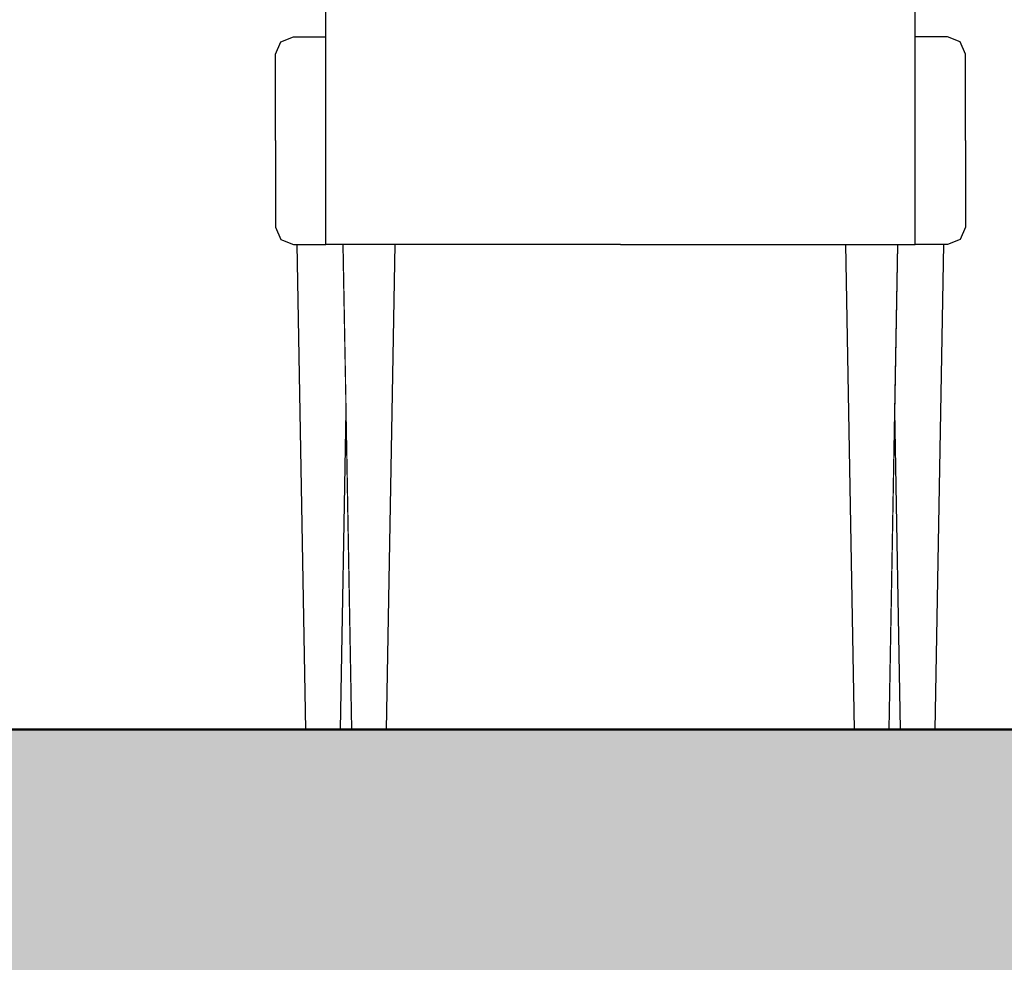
# Model space of a CAD drawing. Header units: millimetres. Extents: x -25478 to 4005, y -8416 to 11348.
# Tile 188 of 256: x -7816 to -7248, y 3346 to 3890. Entities that reach past the tile are written whole.
import ezdxf

# ---------------------------------------------------------------- set-up
doc = ezdxf.new("R2010")
doc.units = ezdxf.units.MM
doc.header["$MEASUREMENT"] = 0
doc.linetypes.add('Wipeout_Contour', pattern=[1000, 0, -1000])
for name, color, linetype in [('POHLED ZÁPADNÍ_1_Konstrukce - nosné', 7, 'Continuous'), ('POHLED ZÁPADNÍ_1_Nové_Konstrukce - krov', 7, 'Continuous'), ('POHLED ZÁPADNÍ_1_Nové_Výplně - Povrchové', 7, 'Continuous'), ('POHLED ZÁPADNÍ_1_Výplně - Povrchové', 7, 'Continuous'), ('POHLED ZÁPADNÍ_1_Výplně – Řezové', 7, 'Continuous')]:
    doc.layers.add(name, color=color, linetype=linetype)

msp = doc.modelspace()

# ---------------------------------------------------------------- wipeouts: each hides what was drawn before it
at = {"color": 254, "linetype": 'Wipeout_Contour', "lineweight": 0, "ltscale": 1235219.686544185}
msp.add_wipeout([(-10530.71, 6480), (-10530.71, 6166.67), (-10528.36, 6166.67), (-10528.36, 4355), (-10500.71, 4355), (-10500.71, 4330), (-10528.36, 4330), (-10528.36, 3480), (-9026.12, 3480), (-9031.12, 3760), (-9033.35, 3760), (-9040.66, 3762.93), (-9043.69, 3770), (-9043.69, 3870), (-9040.66, 3877.07), (-9033.35, 3880), (-9014.54, 3880), (-9014.54, 4280), (-8674.54, 4280), (-8674.54, 3880), (-8655.74, 3880), (-8648.43, 3877.07), (-8645.4, 3870), (-8645.4, 3770), (-8648.43, 3762.93), (-8655.74, 3760), (-8657.97, 3760), (-8662.97, 3480), (-8323.45, 3480), (-8328.45, 3760), (-8330.68, 3760), (-8338, 3762.93), (-8341.02, 3770), (-8341.02, 3870), (-8338, 3877.07), (-8330.68, 3880), (-8311.88, 3880), (-8311.88, 4280), (-7971.88, 4280), (-7971.88, 3880), (-7953.07, 3880), (-7945.76, 3877.07), (-7942.73, 3870), (-7942.73, 3770), (-7945.76, 3762.93), (-7953.07, 3760), (-7955.31, 3760), (-7960.31, 3480), (-7651.16, 3480), (-7656.16, 3760), (-7658.39, 3760), (-7665.7, 3762.93), (-7668.73, 3770), (-7668.73, 3870), (-7665.7, 3877.07), (-7658.39, 3880), (-7639.58, 3880), (-7639.58, 4280), (-7299.58, 4280), (-7299.58, 3880), (-7280.78, 3880), (-7273.47, 3877.07), (-7270.44, 3870), (-7270.44, 3770), (-7273.47, 3762.93), (-7280.78, 3760), (-7283.01, 3760), (-7288.01, 3480), (-6964.1, 3480), (-6969.1, 3760), (-6971.34, 3760), (-6978.65, 3762.93), (-6981.68, 3770), (-6981.68, 3870), (-6978.65, 3877.07), (-6971.34, 3880), (-6952.53, 3880), (-6952.53, 4280), (-6612.53, 4280), (-6612.53, 3880), (-6593.73, 3880), (-6586.42, 3877.07), (-6583.39, 3870), (-6583.39, 3770), (-6586.42, 3762.93), (-6593.73, 3760), (-6595.96, 3760), (-6600.96, 3480), (-4696.21, 3480), (-4701.21, 3760), (-4703.45, 3760), (-4710.76, 3762.93), (-4713.79, 3770), (-4713.79, 3870), (-4710.76, 3877.07), (-4703.45, 3880), (-4684.64, 3880), (-4684.64, 4280), (-4344.64, 4280), (-4344.64, 3880), (-4325.84, 3880), (-4318.53, 3877.07), (-4315.5, 3870), (-4315.5, 3770), (-4318.53, 3762.93), (-4325.84, 3760), (-4328.07, 3760), (-4333.07, 3480), (-3993.55, 3480), (-3998.55, 3760), (-4000.78, 3760), (-4008.09, 3762.93), (-4011.12, 3770), (-4011.12, 3870), (-4008.09, 3877.07), (-4000.78, 3880), (-3981.98, 3880), (-3981.98, 4280), (-3641.98, 4280), (-3641.98, 3880), (-3623.17, 3880), (-3615.86, 3877.07), (-3612.83, 3870), (-3612.83, 3770), (-3615.86, 3762.93), (-3623.17, 3760), (-3625.4, 3760), (-3630.4, 3480), (-3349.22, 3480), (-3354.22, 3760), (-3356.45, 3760), (-3363.76, 3762.93), (-3366.79, 3770), (-3366.79, 3870), (-3363.76, 3877.07), (-3356.45, 3880), (-3337.64, 3880), (-3337.64, 4280), (-2997.64, 4280), (-2997.64, 3880), (-2978.84, 3880), (-2971.53, 3877.07), (-2968.5, 3870), (-2968.5, 3770), (-2971.53, 3762.93), (-2978.84, 3760), (-2981.07, 3760), (-2986.07, 3480), (-2662.17, 3480), (-2667.17, 3760), (-2669.4, 3760), (-2676.71, 3762.93), (-2679.74, 3770), (-2679.74, 3870), (-2676.71, 3877.07), (-2669.4, 3880), (-2650.59, 3880), (-2650.59, 4280), (-2310.59, 4280), (-2310.59, 3880), (-2291.79, 3880), (-2284.48, 3877.07), (-2281.45, 3870), (-2281.45, 3770), (-2284.48, 3762.93), (-2291.79, 3760), (-2294.02, 3760), (-2299.02, 3480), (-771.45, 3480), (-771.45, 4330), (-801.45, 4330), (-801.45, 4355), (-771.45, 4355), (-771.45, 6480)], dxfattribs=at).dxf.layer = 'POHLED ZÁPADNÍ_1_Výplně - Povrchové'

# ---------------------------------------------------------------- next in the draw order: wipeouts: each hides what was drawn before it
at = {"color": 254, "linetype": 'Wipeout_Contour', "lineweight": 0, "ltscale": 34212.115996}
msp.add_wipeout([(-7640.44, 3870), (-7640.44, 3820), (-7639.58, 3820), (-7639.58, 3870)], dxfattribs=at).dxf.layer = 'POHLED ZÁPADNÍ_1_Nové_Výplně - Povrchové'
at = {"color": 254, "linetype": 'Wipeout_Contour', "lineweight": 0, "ltscale": 32999.93221}
msp.add_wipeout([(-7298.73, 3870), (-7299.58, 3870), (-7299.58, 3820), (-7298.73, 3820)], dxfattribs=at).dxf.layer = 'POHLED ZÁPADNÍ_1_Nové_Výplně - Povrchové'
at = {"color": 254, "linetype": 'Wipeout_Contour', "lineweight": 0, "ltscale": 33206.842883}
msp.add_wipeout([(-7604.58, 3480), (-7334.58, 3480), (-7339.58, 3760), (-7599.58, 3760)], dxfattribs=at).dxf.layer = 'POHLED ZÁPADNÍ_1_Výplně - Povrchové'
at = {"color": 254, "linetype": 'Wipeout_Contour', "lineweight": 0, "ltscale": 25230.414323}
msp.add_wipeout([(-7631.16, 3480), (-7624.58, 3480), (-7627.87, 3664)], dxfattribs=at).dxf.layer = 'POHLED ZÁPADNÍ_1_Výplně - Povrchové'
at = {"color": 254, "linetype": 'Wipeout_Contour', "lineweight": 0, "ltscale": 24372.302577}
msp.add_wipeout([(-7311.3, 3664), (-7314.58, 3480), (-7308.01, 3480)], dxfattribs=at).dxf.layer = 'POHLED ZÁPADNÍ_1_Výplně - Povrchové'

# ---------------------------------------------------------------- next in the draw order: wipeouts: each hides what was drawn before it
at = {"color": 254, "linetype": 'Wipeout_Contour', "lineweight": 0, "ltscale": 34264.206221}
msp.add_wipeout([(-7668.73, 3870), (-7668.73, 3820), (-7640.44, 3820), (-7640.44, 3870)], dxfattribs=at).dxf.layer = 'POHLED ZÁPADNÍ_1_Nové_Výplně - Povrchové'
at = {"color": 254, "linetype": 'Wipeout_Contour', "lineweight": 0, "ltscale": 32948.381546}
msp.add_wipeout([(-7298.73, 3870), (-7298.73, 3820), (-7270.44, 3820), (-7270.44, 3870)], dxfattribs=at).dxf.layer = 'POHLED ZÁPADNÍ_1_Nové_Výplně - Povrchové'
at = {"color": 254, "linetype": 'Wipeout_Contour', "lineweight": 0, "ltscale": 42290.729574}
msp.add_wipeout([(-7629.58, 3760), (-7656.16, 3760), (-7651.16, 3480), (-7631.16, 3480), (-7627.87, 3664)], dxfattribs=at).dxf.layer = 'POHLED ZÁPADNÍ_1_Nové_Výplně - Povrchové'
at = {"color": 254, "linetype": 'Wipeout_Contour', "lineweight": 0, "ltscale": 40764.463797}
msp.add_wipeout([(-7309.58, 3760), (-7311.3, 3664), (-7308.01, 3480), (-7288.01, 3480), (-7283.01, 3760)], dxfattribs=at).dxf.layer = 'POHLED ZÁPADNÍ_1_Nové_Výplně - Povrchové'

# ---------------------------------------------------------------- next in the draw order: wipeouts: each hides what was drawn before it
at = {"color": 254, "linetype": 'Wipeout_Contour', "lineweight": 0, "ltscale": 25693.608091}
msp.add_wipeout([(-7640.44, 3870), (-7639.58, 3870), (-7639.58, 3872.14)], dxfattribs=at).dxf.layer = 'POHLED ZÁPADNÍ_1_Nové_Výplně - Povrchové'
at = {"color": 254, "linetype": 'Wipeout_Contour', "lineweight": 0, "ltscale": 24785.606145}
msp.add_wipeout([(-7299.58, 3872.14), (-7299.58, 3870), (-7298.73, 3870)], dxfattribs=at).dxf.layer = 'POHLED ZÁPADNÍ_1_Nové_Výplně - Povrchové'
at = {"color": 254, "linetype": 'Wipeout_Contour', "lineweight": 0, "ltscale": 34122.674595}
msp.add_wipeout([(-7640.44, 3820), (-7640.44, 3770), (-7639.58, 3770), (-7639.58, 3820)], dxfattribs=at).dxf.layer = 'POHLED ZÁPADNÍ_1_Nové_Výplně - Povrchové'
at = {"color": 254, "linetype": 'Wipeout_Contour', "lineweight": 0, "ltscale": 32907.196307}
msp.add_wipeout([(-7299.58, 3770), (-7298.73, 3770), (-7298.73, 3820), (-7299.58, 3820)], dxfattribs=at).dxf.layer = 'POHLED ZÁPADNÍ_1_Nové_Výplně - Povrchové'
at = {"color": 254, "linetype": 'Wipeout_Contour', "lineweight": 0, "ltscale": 33728.886333}
msp.add_wipeout([(-7604.58, 3480), (-7599.58, 3760), (-7629.58, 3760), (-7624.58, 3480)], dxfattribs=at).dxf.layer = 'POHLED ZÁPADNÍ_1_Nové_Výplně - Povrchové'
at = {"color": 254, "linetype": 'Wipeout_Contour', "lineweight": 0, "ltscale": 32685.108731}
msp.add_wipeout([(-7334.58, 3480), (-7314.58, 3480), (-7309.58, 3760), (-7339.58, 3760)], dxfattribs=at).dxf.layer = 'POHLED ZÁPADNÍ_1_Nové_Výplně - Povrchové'

# ---------------------------------------------------------------- next in the draw order: hatches: boundary and pattern name
at = {"layer": 'POHLED ZÁPADNÍ_1_Výplně – Řezové', "linetype": 'Continuous', "lineweight": 13}
msp.add_hatch(color=254, dxfattribs=at).paths.add_polyline_path([(-10980.7, 3180), (-2555.99, 3180), (-2555.99, 3480), (-10980.7, 3480)])

# ---------------------------------------------------------------- next in the draw order: linework, layer by layer
at = {"layer": 'POHLED ZÁPADNÍ_1_Konstrukce - nosné', "color": 7, "linetype": 'Continuous', "lineweight": 50, "flags": 128}
msp.add_lwpolyline([(-771.45, 3480), (-2555.99, 3480), (-10530.71, 3480)], dxfattribs=at)
at = {"layer": 'POHLED ZÁPADNÍ_1_Nové_Konstrukce - krov', "color": 1, "linetype": 'Continuous', "lineweight": 25}
for p, q in [((-7631.16, 3480), (-7627.87, 3664)), ((-7308.01, 3480), (-7311.3, 3664))]:
    msp.add_line(p, q, dxfattribs=at)

# ---------------------------------------------------------------- next in the draw order: wipeouts: each hides what was drawn before it
at = {"color": 254, "linetype": 'Wipeout_Contour', "lineweight": 0, "ltscale": 42877.289675}
msp.add_wipeout([(-7668.73, 3870), (-7640.44, 3870), (-7639.58, 3872.14), (-7639.58, 3877.07), (-7665.7, 3877.07)], dxfattribs=at).dxf.layer = 'POHLED ZÁPADNÍ_1_Nové_Výplně - Povrchové'
at = {"color": 254, "linetype": 'Wipeout_Contour', "lineweight": 0, "ltscale": 41267.538853}
msp.add_wipeout([(-7299.58, 3872.14), (-7298.73, 3870), (-7270.44, 3870), (-7273.47, 3877.07), (-7299.58, 3877.07)], dxfattribs=at).dxf.layer = 'POHLED ZÁPADNÍ_1_Nové_Výplně - Povrchové'
at = {"color": 254, "linetype": 'Wipeout_Contour', "lineweight": 0, "ltscale": 34174.900942}
msp.add_wipeout([(-7668.73, 3820), (-7668.73, 3770), (-7640.44, 3770), (-7640.44, 3820)], dxfattribs=at).dxf.layer = 'POHLED ZÁPADNÍ_1_Nové_Výplně - Povrchové'
at = {"color": 254, "linetype": 'Wipeout_Contour', "lineweight": 0, "ltscale": 32855.499916}
msp.add_wipeout([(-7270.44, 3820), (-7298.73, 3820), (-7298.73, 3770), (-7270.44, 3770)], dxfattribs=at).dxf.layer = 'POHLED ZÁPADNÍ_1_Nové_Výplně - Povrchové'

# ---------------------------------------------------------------- next in the draw order: linework, layer by layer
at = {"layer": 'POHLED ZÁPADNÍ_1_Nové_Konstrukce - krov', "color": 1, "linetype": 'Continuous', "lineweight": 25}
for p, q in [((-7668.73, 3820), (-7668.73, 3870)), ((-7270.44, 3820), (-7270.44, 3870))]:
    msp.add_line(p, q, dxfattribs=at)

# ---------------------------------------------------------------- next in the draw order: wipeouts: each hides what was drawn before it
at = {"color": 254, "linetype": 'Wipeout_Contour', "lineweight": 0, "ltscale": 34311.309326}
msp.add_wipeout([(-7665.7, 3877.07), (-7639.58, 3877.07), (-7639.58, 3880), (-7658.39, 3880)], dxfattribs=at).dxf.layer = 'POHLED ZÁPADNÍ_1_Nové_Výplně - Povrchové'
at = {"color": 254, "linetype": 'Wipeout_Contour', "lineweight": 0, "ltscale": 33024.14641}
msp.add_wipeout([(-7299.58, 3880), (-7299.58, 3877.07), (-7273.47, 3877.07), (-7280.78, 3880)], dxfattribs=at).dxf.layer = 'POHLED ZÁPADNÍ_1_Nové_Výplně - Povrchové'
at = {"color": 254, "linetype": 'Wipeout_Contour', "lineweight": 0, "ltscale": 34076.964674}
msp.add_wipeout([(-7639.58, 3770), (-7640.44, 3770), (-7639.58, 3767.86), (-7639.58, 3768.69)], dxfattribs=at).dxf.layer = 'POHLED ZÁPADNÍ_1_Nové_Výplně - Povrchové'
at = {"color": 254, "linetype": 'Wipeout_Contour', "lineweight": 0, "ltscale": 32859.532387}
msp.add_wipeout([(-7298.73, 3770), (-7299.58, 3770), (-7299.58, 3768.69), (-7299.58, 3767.86)], dxfattribs=at).dxf.layer = 'POHLED ZÁPADNÍ_1_Nové_Výplně - Povrchové'

# ---------------------------------------------------------------- next in the draw order: linework, layer by layer
at = {"layer": 'POHLED ZÁPADNÍ_1_Nové_Konstrukce - krov', "color": 1, "linetype": 'Continuous', "lineweight": 25}
for p, q in [((-7668.73, 3870), (-7665.7, 3877.07)), ((-7665.7, 3877.07), (-7658.39, 3880)), ((-7273.47, 3877.07), (-7280.78, 3880)), ((-7270.44, 3870), (-7273.47, 3877.07))]:
    msp.add_line(p, q, dxfattribs=at)

# ---------------------------------------------------------------- next in the draw order: wipeouts: each hides what was drawn before it
at = {"color": 254, "linetype": 'Wipeout_Contour', "lineweight": 0, "ltscale": 42639.570964}
msp.add_wipeout([(-7668.73, 3770), (-7665.7, 3762.93), (-7639.58, 3762.93), (-7639.58, 3767.86), (-7640.44, 3770)], dxfattribs=at).dxf.layer = 'POHLED ZÁPADNÍ_1_Nové_Výplně - Povrchové'
at = {"color": 254, "linetype": 'Wipeout_Contour', "lineweight": 0, "ltscale": 41020.491809}
msp.add_wipeout([(-7299.58, 3767.86), (-7299.58, 3762.93), (-7273.47, 3762.93), (-7270.44, 3770), (-7298.73, 3770)], dxfattribs=at).dxf.layer = 'POHLED ZÁPADNÍ_1_Nové_Výplně - Povrchové'

# ---------------------------------------------------------------- next in the draw order: linework, layer by layer
at = {"layer": 'POHLED ZÁPADNÍ_1_Nové_Konstrukce - krov', "color": 1, "linetype": 'Continuous', "lineweight": 25}
for p, q in [((-7668.73, 3820), (-7668.73, 3770)), ((-7270.44, 3820), (-7270.44, 3770))]:
    msp.add_line(p, q, dxfattribs=at)

# ---------------------------------------------------------------- next in the draw order: wipeouts: each hides what was drawn before it
at = {"color": 254, "linetype": 'Wipeout_Contour', "lineweight": 0, "ltscale": 34102.127368}
msp.add_wipeout([(-7665.7, 3762.93), (-7658.39, 3760), (-7639.58, 3760), (-7639.58, 3762.93)], dxfattribs=at).dxf.layer = 'POHLED ZÁPADNÍ_1_Nové_Výplně - Povrchové'
at = {"color": 254, "linetype": 'Wipeout_Contour', "lineweight": 0, "ltscale": 32806.76036}
msp.add_wipeout([(-7299.58, 3762.93), (-7299.58, 3760), (-7280.78, 3760), (-7273.47, 3762.93)], dxfattribs=at).dxf.layer = 'POHLED ZÁPADNÍ_1_Nové_Výplně - Povrchové'

# ---------------------------------------------------------------- next in the draw order: linework, layer by layer
at = {"layer": 'POHLED ZÁPADNÍ_1_Nové_Konstrukce - krov', "color": 1, "linetype": 'Continuous', "lineweight": 25}
for p, q in [((-7668.73, 3770), (-7665.7, 3762.93)), ((-7270.44, 3770), (-7273.47, 3762.93)), ((-7665.7, 3762.93), (-7658.39, 3760)), ((-7273.47, 3762.93), (-7280.78, 3760)), ((-7658.39, 3760), (-7656.16, 3760)), ((-7651.16, 3480), (-7656.16, 3760)), ((-7288.01, 3480), (-7283.01, 3760)), ((-7280.78, 3760), (-7283.01, 3760))]:
    msp.add_line(p, q, dxfattribs=at)

# ---------------------------------------------------------------- next in the draw order: wipeouts: each hides what was drawn before it
at = {"color": 254, "linetype": 'Wipeout_Contour', "lineweight": 0, "ltscale": 33756.471914}
msp.add_wipeout([(-7469.58, 3760.76), (-7469.58, 3761.34), (-7639.58, 3761.34), (-7639.58, 3760.76)], dxfattribs=at).dxf.layer = 'POHLED ZÁPADNÍ_1_Nové_Výplně - Povrchové'

# ---------------------------------------------------------------- next in the draw order: wipeouts: each hides what was drawn before it
at = {"color": 254, "linetype": 'Wipeout_Contour', "lineweight": 0, "ltscale": 33757.635535}
msp.add_wipeout([(-7469.58, 3761.34), (-7469.58, 3762.07), (-7639.58, 3762.07), (-7639.58, 3761.34)], dxfattribs=at).dxf.layer = 'POHLED ZÁPADNÍ_1_Nové_Výplně - Povrchové'

# ---------------------------------------------------------------- next in the draw order: wipeouts: each hides what was drawn before it
at = {"color": 254, "linetype": 'Wipeout_Contour', "lineweight": 0, "ltscale": 33759.052486}
msp.add_wipeout([(-7469.58, 3762.07), (-7469.58, 3762.93), (-7639.58, 3762.93), (-7639.58, 3762.07)], dxfattribs=at).dxf.layer = 'POHLED ZÁPADNÍ_1_Nové_Výplně - Povrchové'

# ---------------------------------------------------------------- next in the draw order: linework, layer by layer
at = {"layer": 'POHLED ZÁPADNÍ_1_Nové_Konstrukce - krov', "color": 1, "linetype": 'Continuous', "lineweight": 25}
for p, q in [((-7656.16, 3760), (-7639.58, 3760)), ((-7639.58, 3760), (-7639.58, 3760.09)), ((-7629.58, 3760), (-7639.58, 3760)), ((-7599.58, 3760), (-7629.58, 3760)), ((-7624.58, 3480), (-7629.58, 3760)), ((-7604.58, 3480), (-7599.58, 3760))]:
    msp.add_line(p, q, dxfattribs=at)

# ---------------------------------------------------------------- next in the draw order: wipeouts: each hides what was drawn before it
at = {"color": 254, "linetype": 'Wipeout_Contour', "lineweight": 0, "ltscale": 33760.698643}
msp.add_wipeout([(-7469.58, 3762.93), (-7469.58, 3763.91), (-7639.58, 3763.91), (-7639.58, 3762.93)], dxfattribs=at).dxf.layer = 'POHLED ZÁPADNÍ_1_Nové_Výplně - Povrchové'
at = {"color": 254, "linetype": 'Wipeout_Contour', "lineweight": 0, "ltscale": 24935.540159}
msp.add_wipeout([(-7469.58, 3760), (-7299.58, 3760), (-7469.58, 3760.09)], dxfattribs=at).dxf.layer = 'POHLED ZÁPADNÍ_1_Nové_Výplně - Povrchové'

# ---------------------------------------------------------------- next in the draw order: linework, layer by layer
at = {"layer": 'POHLED ZÁPADNÍ_1_Nové_Konstrukce - krov', "color": 1, "linetype": 'Continuous', "lineweight": 25}
for p, q in [((-7639.58, 3760.34), (-7639.58, 3760.76)), ((-7639.58, 3760.09), (-7639.58, 3760.34))]:
    msp.add_line(p, q, dxfattribs=at)

# ---------------------------------------------------------------- next in the draw order: wipeouts: each hides what was drawn before it
at = {"color": 254, "linetype": 'Wipeout_Contour', "lineweight": 0, "ltscale": 33762.545965}
msp.add_wipeout([(-7469.58, 3763.91), (-7469.58, 3765), (-7639.58, 3765), (-7639.58, 3763.91)], dxfattribs=at).dxf.layer = 'POHLED ZÁPADNÍ_1_Nové_Výplně - Povrchové'
at = {"color": 254, "linetype": 'Wipeout_Contour', "lineweight": 0, "ltscale": 24935.73254}
msp.add_wipeout([(-7469.58, 3760.09), (-7299.58, 3760.09), (-7469.58, 3760.34)], dxfattribs=at).dxf.layer = 'POHLED ZÁPADNÍ_1_Nové_Výplně - Povrchové'

# ---------------------------------------------------------------- next in the draw order: linework, layer by layer
at = {"layer": 'POHLED ZÁPADNÍ_1_Nové_Konstrukce - krov', "color": 1, "linetype": 'Continuous', "lineweight": 25}
for p, q in [((-7639.58, 3761.34), (-7639.58, 3762.07)), ((-7639.58, 3760.76), (-7639.58, 3761.34))]:
    msp.add_line(p, q, dxfattribs=at)

# ---------------------------------------------------------------- next in the draw order: wipeouts: each hides what was drawn before it
at = {"color": 254, "linetype": 'Wipeout_Contour', "lineweight": 0, "ltscale": 33764.562966}
msp.add_wipeout([(-7469.58, 3765), (-7469.58, 3766.17), (-7639.58, 3766.17), (-7639.58, 3765)], dxfattribs=at).dxf.layer = 'POHLED ZÁPADNÍ_1_Nové_Výplně - Povrchové'
at = {"color": 254, "linetype": 'Wipeout_Contour', "lineweight": 0, "ltscale": 24936.153209}
msp.add_wipeout([(-7469.58, 3760.34), (-7299.58, 3760.34), (-7469.58, 3760.76)], dxfattribs=at).dxf.layer = 'POHLED ZÁPADNÍ_1_Nové_Výplně - Povrchové'

# ---------------------------------------------------------------- next in the draw order: linework, layer by layer
at = {"layer": 'POHLED ZÁPADNÍ_1_Nové_Konstrukce - krov', "color": 1, "linetype": 'Continuous', "lineweight": 25}
msp.add_line((-7639.58, 3762.07), (-7639.58, 3762.93), dxfattribs=at)

# ---------------------------------------------------------------- next in the draw order: wipeouts: each hides what was drawn before it
at = {"color": 254, "linetype": 'Wipeout_Contour', "lineweight": 0, "ltscale": 33766.715241}
msp.add_wipeout([(-7469.58, 3766.17), (-7469.58, 3767.41), (-7639.58, 3767.41), (-7639.58, 3766.17)], dxfattribs=at).dxf.layer = 'POHLED ZÁPADNÍ_1_Nové_Výplně - Povrchové'
at = {"color": 254, "linetype": 'Wipeout_Contour', "lineweight": 0, "ltscale": 33149.1435}
msp.add_wipeout([(-7469.58, 3760.76), (-7299.58, 3760.76), (-7299.58, 3761.34), (-7469.58, 3761.34)], dxfattribs=at).dxf.layer = 'POHLED ZÁPADNÍ_1_Nové_Výplně - Povrchové'

# ---------------------------------------------------------------- next in the draw order: linework, layer by layer
at = {"layer": 'POHLED ZÁPADNÍ_1_Nové_Konstrukce - krov', "color": 1, "linetype": 'Continuous', "lineweight": 25}
msp.add_line((-7639.58, 3762.93), (-7639.58, 3763.91), dxfattribs=at)

# ---------------------------------------------------------------- next in the draw order: wipeouts: each hides what was drawn before it
at = {"color": 254, "linetype": 'Wipeout_Contour', "lineweight": 0, "ltscale": 33768.966055}
msp.add_wipeout([(-7469.58, 3767.41), (-7469.58, 3768.69), (-7639.58, 3768.69), (-7639.58, 3767.41)], dxfattribs=at).dxf.layer = 'POHLED ZÁPADNÍ_1_Nové_Výplně - Povrchové'
at = {"color": 254, "linetype": 'Wipeout_Contour', "lineweight": 0, "ltscale": 33150.328442}
msp.add_wipeout([(-7469.58, 3761.34), (-7299.58, 3761.34), (-7299.58, 3762.07), (-7469.58, 3762.07)], dxfattribs=at).dxf.layer = 'POHLED ZÁPADNÍ_1_Nové_Výplně - Povrchové'

# ---------------------------------------------------------------- next in the draw order: linework, layer by layer
at = {"layer": 'POHLED ZÁPADNÍ_1_Nové_Konstrukce - krov', "color": 1, "linetype": 'Continuous', "lineweight": 25}
msp.add_line((-7639.58, 3763.91), (-7639.58, 3765), dxfattribs=at)

# ---------------------------------------------------------------- next in the draw order: wipeouts: each hides what was drawn before it
at = {"color": 254, "linetype": 'Wipeout_Contour', "lineweight": 0, "ltscale": 33771.276957}
msp.add_wipeout([(-7469.58, 3768.69), (-7469.58, 3770), (-7639.58, 3770), (-7639.58, 3768.69)], dxfattribs=at).dxf.layer = 'POHLED ZÁPADNÍ_1_Nové_Výplně - Povrchové'
at = {"color": 254, "linetype": 'Wipeout_Contour', "lineweight": 0, "ltscale": 33151.771353}
msp.add_wipeout([(-7469.58, 3762.07), (-7299.58, 3762.07), (-7299.58, 3762.93), (-7469.58, 3762.93)], dxfattribs=at).dxf.layer = 'POHLED ZÁPADNÍ_1_Nové_Výplně - Povrchové'

# ---------------------------------------------------------------- next in the draw order: linework, layer by layer
at = {"layer": 'POHLED ZÁPADNÍ_1_Nové_Konstrukce - krov', "color": 1, "linetype": 'Continuous', "lineweight": 25}
for p, q in [((-7639.58, 3765), (-7639.58, 3766.17)), ((-7469.58, 3760), (-7599.58, 3760)), ((-7469.58, 3760), (-7339.58, 3760)), ((-7339.58, 3760), (-7309.58, 3760)), ((-7334.58, 3480), (-7339.58, 3760)), ((-7314.58, 3480), (-7309.58, 3760)), ((-7309.58, 3760), (-7299.58, 3760)), ((-7299.58, 3760), (-7299.58, 3760.09)), ((-7283.01, 3760), (-7299.58, 3760))]:
    msp.add_line(p, q, dxfattribs=at)

# ---------------------------------------------------------------- next in the draw order: wipeouts: each hides what was drawn before it
at = {"color": 254, "linetype": 'Wipeout_Contour', "lineweight": 0, "ltscale": 33871.830376}
msp.add_wipeout([(-7469.58, 3770), (-7469.58, 3880), (-7639.58, 3880), (-7639.58, 3770)], dxfattribs=at).dxf.layer = 'POHLED ZÁPADNÍ_1_Nové_Výplně - Povrchové'
at = {"color": 254, "linetype": 'Wipeout_Contour', "lineweight": 0, "ltscale": 33153.447667}
msp.add_wipeout([(-7469.58, 3762.93), (-7299.58, 3762.93), (-7299.58, 3763.91), (-7469.58, 3763.91)], dxfattribs=at).dxf.layer = 'POHLED ZÁPADNÍ_1_Nové_Výplně - Povrchové'

# ---------------------------------------------------------------- next in the draw order: linework, layer by layer
at = {"layer": 'POHLED ZÁPADNÍ_1_Nové_Konstrukce - krov', "color": 1, "linetype": 'Continuous', "lineweight": 25}
for p, q in [((-7639.58, 3768.69), (-7639.58, 3770)), ((-7639.58, 3767.41), (-7639.58, 3768.69)), ((-7639.58, 3766.17), (-7639.58, 3767.41)), ((-7299.58, 3760.34), (-7299.58, 3760.76)), ((-7299.58, 3760.09), (-7299.58, 3760.34))]:
    msp.add_line(p, q, dxfattribs=at)

# ---------------------------------------------------------------- next in the draw order: wipeouts: each hides what was drawn before it
at = {"color": 254, "linetype": 'Wipeout_Contour', "lineweight": 0, "ltscale": 34144.235125}
msp.add_wipeout([(-7469.58, 3880), (-7469.58, 4065.86), (-7639.58, 4065.86), (-7639.58, 3880)], dxfattribs=at).dxf.layer = 'POHLED ZÁPADNÍ_1_Nové_Výplně - Povrchové'
at = {"color": 254, "linetype": 'Wipeout_Contour', "lineweight": 0, "ltscale": 33155.328828}
msp.add_wipeout([(-7469.58, 3763.91), (-7299.58, 3763.91), (-7299.58, 3765), (-7469.58, 3765)], dxfattribs=at).dxf.layer = 'POHLED ZÁPADNÍ_1_Nové_Výplně - Povrchové'

# ---------------------------------------------------------------- next in the draw order: linework, layer by layer
at = {"layer": 'POHLED ZÁPADNÍ_1_Nové_Konstrukce - krov', "color": 1, "linetype": 'Continuous', "lineweight": 25}
for p, q in [((-7639.58, 3880), (-7639.58, 4065.86)), ((-7658.39, 3880), (-7639.58, 3880)), ((-7639.58, 3770), (-7639.58, 3880)), ((-7299.58, 3761.34), (-7299.58, 3762.07)), ((-7299.58, 3760.76), (-7299.58, 3761.34))]:
    msp.add_line(p, q, dxfattribs=at)

# ---------------------------------------------------------------- next in the draw order: wipeouts: each hides what was drawn before it
at = {"color": 254, "linetype": 'Wipeout_Contour', "lineweight": 0, "ltscale": 33157.38277}
msp.add_wipeout([(-7469.58, 3765), (-7299.58, 3765), (-7299.58, 3766.17), (-7469.58, 3766.17)], dxfattribs=at).dxf.layer = 'POHLED ZÁPADNÍ_1_Nové_Výplně - Povrchové'

# ---------------------------------------------------------------- next in the draw order: linework, layer by layer
at = {"layer": 'POHLED ZÁPADNÍ_1_Nové_Konstrukce - krov', "color": 1, "linetype": 'Continuous', "lineweight": 25}
msp.add_line((-7299.58, 3762.07), (-7299.58, 3762.93), dxfattribs=at)

# ---------------------------------------------------------------- next in the draw order: wipeouts: each hides what was drawn before it
at = {"color": 254, "linetype": 'Wipeout_Contour', "lineweight": 0, "ltscale": 33159.574461}
msp.add_wipeout([(-7469.58, 3766.17), (-7299.58, 3766.17), (-7299.58, 3767.41), (-7469.58, 3767.41)], dxfattribs=at).dxf.layer = 'POHLED ZÁPADNÍ_1_Nové_Výplně - Povrchové'

# ---------------------------------------------------------------- next in the draw order: linework, layer by layer
at = {"layer": 'POHLED ZÁPADNÍ_1_Nové_Konstrukce - krov', "color": 1, "linetype": 'Continuous', "lineweight": 25}
msp.add_line((-7299.58, 3762.93), (-7299.58, 3763.91), dxfattribs=at)

# ---------------------------------------------------------------- next in the draw order: wipeouts: each hides what was drawn before it
at = {"color": 254, "linetype": 'Wipeout_Contour', "lineweight": 0, "ltscale": 33161.866489}
msp.add_wipeout([(-7469.58, 3767.41), (-7299.58, 3767.41), (-7299.58, 3768.69), (-7469.58, 3768.69)], dxfattribs=at).dxf.layer = 'POHLED ZÁPADNÍ_1_Nové_Výplně - Povrchové'

# ---------------------------------------------------------------- next in the draw order: linework, layer by layer
at = {"layer": 'POHLED ZÁPADNÍ_1_Nové_Konstrukce - krov', "color": 1, "linetype": 'Continuous', "lineweight": 25}
msp.add_line((-7299.58, 3763.91), (-7299.58, 3765), dxfattribs=at)

# ---------------------------------------------------------------- next in the draw order: wipeouts: each hides what was drawn before it
at = {"color": 254, "linetype": 'Wipeout_Contour', "lineweight": 0, "ltscale": 33164.219699}
msp.add_wipeout([(-7469.58, 3768.69), (-7299.58, 3768.69), (-7299.58, 3770), (-7469.58, 3770)], dxfattribs=at).dxf.layer = 'POHLED ZÁPADNÍ_1_Nové_Výplně - Povrchové'

# ---------------------------------------------------------------- next in the draw order: linework, layer by layer
at = {"layer": 'POHLED ZÁPADNÍ_1_Nové_Konstrukce - krov', "color": 1, "linetype": 'Continuous', "lineweight": 25}
msp.add_line((-7299.58, 3765), (-7299.58, 3766.17), dxfattribs=at)

# ---------------------------------------------------------------- next in the draw order: wipeouts: each hides what was drawn before it
at = {"color": 254, "linetype": 'Wipeout_Contour', "lineweight": 0, "ltscale": 33266.602933}
msp.add_wipeout([(-7469.58, 3770), (-7299.58, 3770), (-7299.58, 3880), (-7469.58, 3880)], dxfattribs=at).dxf.layer = 'POHLED ZÁPADNÍ_1_Nové_Výplně - Povrchové'

# ---------------------------------------------------------------- next in the draw order: linework, layer by layer
at = {"layer": 'POHLED ZÁPADNÍ_1_Nové_Konstrukce - krov', "color": 1, "linetype": 'Continuous', "lineweight": 25}
for p, q in [((-7299.58, 3768.69), (-7299.58, 3770)), ((-7299.58, 3767.41), (-7299.58, 3768.69)), ((-7299.58, 3766.17), (-7299.58, 3767.41))]:
    msp.add_line(p, q, dxfattribs=at)

# ---------------------------------------------------------------- next in the draw order: wipeouts: each hides what was drawn before it
at = {"color": 254, "linetype": 'Wipeout_Contour', "lineweight": 0, "ltscale": 33543.912899}
msp.add_wipeout([(-7469.58, 3880), (-7299.58, 3880), (-7299.58, 4065.86), (-7469.58, 4065.86)], dxfattribs=at).dxf.layer = 'POHLED ZÁPADNÍ_1_Nové_Výplně - Povrchové'

# ---------------------------------------------------------------- next in the draw order: linework, layer by layer
at = {"layer": 'POHLED ZÁPADNÍ_1_Nové_Konstrukce - krov', "color": 1, "linetype": 'Continuous', "lineweight": 25}
for p, q in [((-7299.58, 3880), (-7299.58, 4065.86)), ((-7299.58, 3770), (-7299.58, 3880)), ((-7280.78, 3880), (-7299.58, 3880))]:
    msp.add_line(p, q, dxfattribs=at)

doc.saveas('drawing.dxf')
